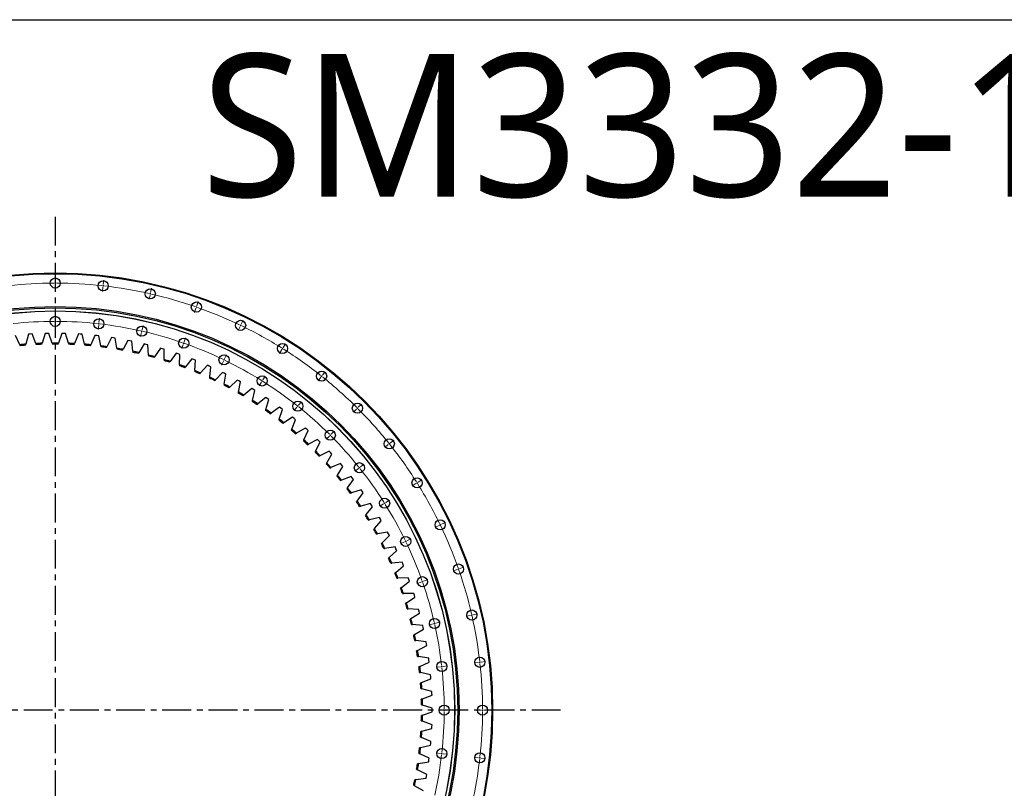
# Model space of a CAD drawing. Header units: millimetres. Extents: x -1618 to 13519, y 35213 to 46774.
# Tile 5 of 12: x 2160 to 5950, y 43813 to 46774. Entities that reach past the tile are written whole.
import ezdxf

# ---------------------------------------------------------------- set-up
doc = ezdxf.new("R2010")
doc.units = ezdxf.units.MM
doc.header["$LTSCALE"] = 50
doc.linetypes.add('CENTER', pattern=[10.16, 6.35, -1.27, 1.27, -1.27])

msp = doc.modelspace()

# ---------------------------------------------------------------- linework, layer by layer
at = {"linetype": 'CENTER', "ltscale": 0.35}
for p, q in [((2296.5, 46015.1), (2296.5, 42213.6)), ((4242.1, 44114.4), (350.9, 44114.4))]:
    msp.add_line(p, q, dxfattribs=at)
at = {"color": 0, "linetype": 'Continuous', "lineweight": 18}
for p, q in [((2296.5, 45764.4), (2296.5, 45781.4)), ((2296.5, 45759.4), (2296.5, 45761.9)), ((2296.5, 45759.4), (2296.5, 45756.9)), ((2481.2, 45754), (2483.1, 45770.9)), ((2296.5, 45754.4), (2296.5, 45737.4)), ((2480.1, 45744), (2478.2, 45727.2)), ((2480.7, 45749), (2480.4, 45746.5)), ((2480.7, 45749), (2480.9, 45751.5)), ((2662.5, 45718.1), (2663.1, 45720.6)), ((2663.6, 45723), (2667.4, 45739.6)), ((2661.4, 45713.2), (2657.6, 45696.7)), ((2662.5, 45718.1), (2662, 45715.7)), ((2841.4, 45671.8), (2847.1, 45687.8)), ((2838.1, 45662.3), (2832.5, 45646.3)), ((2839.8, 45667), (2839, 45664.7)), ((2839.8, 45667), (2840.6, 45669.4)), ((2296.5, 45616.9), (2296.5, 45633.9)), ((2296.5, 45611.9), (2296.5, 45614.4)), ((2296.5, 45611.9), (2296.5, 45609.4)), ((2296.5, 45606.9), (2296.5, 45589.9)), ((2464.7, 45607.4), (2466.6, 45624.3)), ((3012.4, 45601), (3019.8, 45616.3)), ((2463.6, 45597.5), (2461.7, 45580.6)), ((2464.2, 45602.4), (2463.9, 45600)), ((2464.2, 45602.4), (2464.4, 45604.9)), ((2628.6, 45569.4), (2624.8, 45552.9)), ((2629.7, 45574.3), (2629.2, 45571.9)), ((2629.7, 45574.3), (2630.3, 45576.8)), ((2630.8, 45579.2), (2634.6, 45595.8)), ((3008.1, 45591.9), (3000.7, 45576.6)), ((3010.2, 45596.5), (3009.1, 45594.2)), ((3010.2, 45596.5), (3011.3, 45598.7)), ((2791.1, 45527.8), (2791.9, 45530.2)), ((2792.7, 45532.5), (2798.3, 45548.6)), ((2789.4, 45523.1), (2783.8, 45507.1)), ((2791.1, 45527.8), (2790.3, 45525.5)), ((3169, 45503), (3160, 45488.6)), ((3171.7, 45507.2), (3170.4, 45505.1)), ((3171.7, 45507.2), (3173, 45509.3)), ((3174.3, 45511.5), (3183.4, 45525.8)), ((2944.1, 45459.1), (2936.7, 45443.7)), ((2946.2, 45463.6), (2945.1, 45461.3)), ((2946.2, 45463.6), (2947.3, 45465.8)), ((2948.4, 45468.1), (2955.8, 45483.4)), ((3325.2, 45404.4), (3335.8, 45417.7)), ((3090.5, 45378.1), (3081.5, 45363.7)), ((3093.2, 45382.3), (3091.9, 45380.2)), ((3093.2, 45382.3), (3094.5, 45384.4)), ((3095.9, 45386.6), (3104.9, 45401)), ((3319, 45396.6), (3308.4, 45383.3)), ((3322.1, 45400.5), (3320.6, 45398.5)), ((3322.1, 45400.5), (3323.7, 45402.4)), ((3233.3, 45289.1), (3243.9, 45302.4)), ((3227, 45281.2), (3216.4, 45268)), ((3230.2, 45285.2), (3228.6, 45283.2)), ((3230.2, 45285.2), (3231.7, 45287.1)), ((3456.1, 45274), (3444.1, 45262)), ((3459.7, 45277.6), (3457.9, 45275.8)), ((3459.7, 45277.6), (3461.4, 45279.3)), ((3463.2, 45281.1), (3475.2, 45293.1)), ((3358.9, 45176.8), (3370.9, 45188.8)), ((3351.8, 45169.7), (3339.8, 45157.7)), ((3355.4, 45173.3), (3353.6, 45171.5)), ((3355.4, 45173.3), (3357.1, 45175)), ((3586.5, 45143.1), (3599.8, 45153.7)), ((3578.7, 45136.9), (3565.4, 45126.3)), ((3582.6, 45140), (3580.6, 45138.4)), ((3582.6, 45140), (3584.6, 45141.6)), ((3463.4, 45044.9), (3450.1, 45034.3)), ((3467.3, 45048), (3465.3, 45046.5)), ((3467.3, 45048), (3469.2, 45049.6)), ((3471.2, 45051.2), (3484.5, 45061.8)), ((3693.6, 44992.2), (3708, 45001.3)), ((3685.1, 44986.9), (3670.7, 44977.8)), ((3689.3, 44989.6), (3687.2, 44988.2)), ((3689.3, 44989.6), (3691.5, 44990.9)), ((3560.2, 44908.4), (3545.8, 44899.4)), ((3564.5, 44911.1), (3562.3, 44909.7)), ((3564.5, 44911.1), (3566.6, 44912.4)), ((3568.7, 44913.7), (3583.1, 44922.8)), ((3774.1, 44825.9), (3758.8, 44818.6)), ((3778.6, 44828.1), (3776.3, 44827)), ((3778.6, 44828.1), (3780.8, 44829.2)), ((3783.1, 44830.3), (3798.4, 44837.6)), ((3650.2, 44766.3), (3665.5, 44773.6)), ((3641.2, 44761.9), (3625.9, 44754.6)), ((3645.7, 44764.1), (3643.4, 44763)), ((3645.7, 44764.1), (3647.9, 44765.2)), ((3849.2, 44657.7), (3846.8, 44656.8)), ((3849.2, 44657.7), (3851.5, 44658.5)), ((3853.9, 44659.3), (3869.9, 44664.9)), ((3844.5, 44656), (3828.4, 44650.4)), ((3705.2, 44607.3), (3689.2, 44601.7)), ((3710, 44609), (3707.6, 44608.1)), ((3710, 44609), (3712.3, 44609.8)), ((3714.7, 44610.6), (3730.7, 44616.2)), ((3895.4, 44479.3), (3878.8, 44475.5)), ((3900.2, 44480.4), (3897.8, 44479.9)), ((3900.2, 44480.4), (3902.7, 44481)), ((3905.1, 44481.5), (3921.7, 44485.3)), ((3751.6, 44446.5), (3735, 44442.7)), ((3756.4, 44447.6), (3754, 44447)), ((3756.4, 44447.6), (3758.9, 44448.1)), ((3761.3, 44448.7), (3777.9, 44452.5)), ((3779.6, 44281.5), (3762.7, 44279.6)), ((3784.6, 44282), (3782.1, 44281.7)), ((3784.6, 44282), (3787.1, 44282.3)), ((3789.5, 44282.6), (3806.4, 44284.5)), ((3926.2, 44298), (3909.3, 44296.1)), ((3931.1, 44298.5), (3928.7, 44298.3)), ((3931.1, 44298.5), (3933.6, 44298.8)), ((3936.1, 44299.1), (3953, 44301)), ((3789, 44114.4), (3772, 44114.4)), ((3794, 44114.4), (3791.5, 44114.4)), ((3794, 44114.4), (3796.5, 44114.4)), ((3799, 44114.4), (3816, 44114.4)), ((3936.5, 44114.4), (3919.5, 44114.4)), ((3941.5, 44114.4), (3939, 44114.4)), ((3941.5, 44114.4), (3944, 44114.4)), ((3946.5, 44114.4), (3963.5, 44114.4)), ((3779.6, 43947.3), (3762.7, 43949.2)), ((3784.6, 43946.7), (3782.1, 43947)), ((3784.6, 43946.7), (3787.1, 43946.4)), ((3789.5, 43946.1), (3806.4, 43944.2)), ((3926.2, 43930.7), (3909.3, 43932.6)), ((3931.1, 43930.2), (3928.7, 43930.5)), ((3931.1, 43930.2), (3933.6, 43929.9)), ((3936.1, 43929.6), (3953, 43927.7))]:
    msp.add_line(p, q, dxfattribs=at)
at = {"color": 7, "linetype": 'Continuous', "lineweight": 25}
for p, q in [((2159.5, 45521.7), (2143.6, 45557.9)), ((2192.9, 45562.2), (2183.5, 45523.8)), ((2200.2, 45562.8), (2192.9, 45562.2)), ((2207.6, 45563.2), (2200.2, 45562.8)), ((2221.9, 45526.4), (2207.6, 45563.2)), ((2257, 45565.4), (2246, 45527.5)), ((2264.4, 45565.6), (2257, 45565.4)), ((2271.7, 45565.7), (2264.4, 45565.6)), ((2284.4, 45528.3), (2271.7, 45565.7)), ((2321.2, 45565.7), (2308.5, 45528.3)), ((2328.6, 45565.6), (2321.2, 45565.7)), ((2336, 45565.4), (2328.6, 45565.6)), ((2347, 45527.5), (2336, 45565.4)), ((2385.4, 45563.2), (2371.1, 45526.4)), ((2392.8, 45562.8), (2385.4, 45563.2)), ((2400.1, 45562.2), (2392.8, 45562.8)), ((2409.5, 45523.8), (2400.1, 45562.2)), ((2449.4, 45557.9), (2433.5, 45521.7)), ((2456.7, 45557.1), (2449.4, 45557.9)), ((2464.1, 45556.2), (2456.7, 45557.1)), ((2471.7, 45517.5), (2464.1, 45556.2)), ((2513.1, 45549.7), (2495.6, 45514.3)), ((2520.4, 45548.6), (2513.1, 45549.7)), ((2527.7, 45547.4), (2520.4, 45548.6)), ((2533.6, 45508.3), (2527.7, 45547.4)), ((2576.4, 45538.7), (2557.3, 45504.1)), ((2583.6, 45537.3), (2576.4, 45538.7)), ((2590.8, 45535.8), (2583.6, 45537.3)), ((2595, 45496.5), (2590.8, 45535.8)), ((2159.5, 45521.7), (2161.2, 45517.9)), ((2182.5, 45519.7), (2183.5, 45523.8)), ((2221.9, 45526.4), (2223.4, 45522.5)), ((2244.8, 45523.4), (2246, 45527.5)), ((2284.4, 45528.3), (2285.8, 45524.3)), ((2307.2, 45524.3), (2308.5, 45528.3)), ((2347, 45527.5), (2348.2, 45523.4)), ((2369.5, 45522.5), (2371.1, 45526.4)), ((2409.5, 45523.8), (2410.5, 45519.7)), ((2431.7, 45517.9), (2433.5, 45521.7)), ((2471.7, 45517.5), (2472.5, 45513.3)), ((2493.7, 45510.5), (2495.6, 45514.3)), ((2533.6, 45508.3), (2534.2, 45504.2)), ((2555.3, 45500.4), (2557.3, 45504.1)), ((2595, 45496.5), (2595.5, 45492.3)), ((2639.1, 45524.9), (2618.5, 45491.2)), ((2646.3, 45523.2), (2639.1, 45524.9)), ((2653.4, 45521.4), (2646.3, 45523.2)), ((2655.9, 45481.9), (2653.4, 45521.4)), ((2701.2, 45508.4), (2679.1, 45475.6)), ((2708.3, 45506.3), (2701.2, 45508.4)), ((2715.3, 45504.2), (2708.3, 45506.3)), ((2716, 45464.7), (2715.3, 45504.2)), ((2616.3, 45487.6), (2618.5, 45491.2)), ((2655.9, 45481.9), (2656.1, 45477.7)), ((2676.7, 45472.1), (2679.1, 45475.6)), ((2716, 45464.7), (2716.1, 45460.5)), ((2736.4, 45454), (2738.9, 45457.4)), ((2762.4, 45489.1), (2738.9, 45457.4)), ((2769.4, 45486.8), (2762.4, 45489.1)), ((2776.4, 45484.3), (2769.4, 45486.8)), ((2775.3, 45444.8), (2776.4, 45484.3)), ((2822.8, 45467.2), (2797.9, 45436.5)), ((2829.7, 45464.5), (2822.8, 45467.2)), ((2836.5, 45461.8), (2829.7, 45464.5)), ((2833.7, 45422.3), (2836.5, 45461.8)), ((2775.3, 45444.8), (2775.2, 45440.6)), ((2795.3, 45433.2), (2797.9, 45436.5)), ((2833.7, 45422.3), (2833.4, 45418.1)), ((2882.1, 45442.6), (2855.9, 45413)), ((2888.9, 45439.6), (2882.1, 45442.6)), ((2895.6, 45436.6), (2888.9, 45439.6)), ((2891, 45397.3), (2895.6, 45436.6)), ((2853.1, 45409.8), (2855.9, 45413)), ((2891, 45397.3), (2890.5, 45393.1)), ((2909.9, 45384), (2912.8, 45387)), ((2940.3, 45415.4), (2912.8, 45387)), ((2946.9, 45412.1), (2940.3, 45415.4)), ((2953.5, 45408.8), (2946.9, 45412.1)), ((2947.2, 45369.7), (2953.5, 45408.8)), ((2997.2, 45385.6), (2968.5, 45358.5)), ((3003.7, 45382.1), (2997.2, 45385.6)), ((3002.1, 45339.7), (3010.1, 45378.4)), ((3010.1, 45378.4), (3003.7, 45382.1)), ((2947.2, 45369.7), (2946.5, 45365.6)), ((2965.4, 45355.6), (2968.5, 45358.5)), ((3052.8, 45353.4), (3022.9, 45327.5)), ((3059.1, 45349.5), (3052.8, 45353.4)), ((3055.6, 45307.3), (3065.3, 45345.6)), ((3065.3, 45345.6), (3059.1, 45349.5)), ((3002.1, 45339.7), (3001.2, 45335.6)), ((3019.7, 45324.8), (3022.9, 45327.5)), ((3055.6, 45307.3), (3054.6, 45303.2)), ((3106.8, 45318.7), (3075.8, 45294.2)), ((3112.9, 45314.6), (3106.8, 45318.7)), ((3107.6, 45272.6), (3119, 45310.4)), ((3119, 45310.4), (3112.9, 45314.6)), ((3072.5, 45291.6), (3075.8, 45294.2)), ((3107.6, 45272.6), (3106.4, 45268.5)), ((3159.3, 45281.7), (3127.2, 45258.6)), ((3158.1, 45235.6), (3171.1, 45272.9)), ((3165.2, 45277.3), (3159.3, 45281.7)), ((3171.1, 45272.9), (3165.2, 45277.3)), ((3123.8, 45256.1), (3127.2, 45258.6)), ((3158.1, 45235.6), (3156.7, 45231.6)), ((3210.1, 45242.4), (3177, 45220.7)), ((3206.8, 45196.4), (3221.5, 45233)), ((3215.8, 45237.7), (3210.1, 45242.4)), ((3221.5, 45233), (3215.8, 45237.7)), ((3173.5, 45218.4), (3177, 45220.7)), ((3206.8, 45196.4), (3205.2, 45192.4)), ((3259.1, 45200.9), (3225.1, 45180.7)), ((3253.8, 45155), (3270.1, 45191)), ((3264.6, 45196), (3259.1, 45200.9)), ((3270.1, 45191), (3264.6, 45196)), ((3221.5, 45178.5), (3225.1, 45180.7)), ((3253.8, 45155), (3252, 45151.2)), ((3306.2, 45157.2), (3271.4, 45138.6)), ((3311.5, 45152.1), (3306.2, 45157.2)), ((3316.8, 45146.9), (3311.5, 45152.1)), ((3267.7, 45136.6), (3271.4, 45138.6)), ((3298.9, 45111.7), (3316.8, 45146.9)), ((3298.9, 45111.7), (3297, 45107.9)), ((3311.9, 45092.6), (3315.7, 45094.4)), ((3351.4, 45111.5), (3315.7, 45094.4)), ((3342, 45066.3), (3361.4, 45100.8)), ((3356.4, 45106.2), (3351.4, 45111.5)), ((3361.4, 45100.8), (3356.4, 45106.2)), ((3342, 45066.3), (3339.9, 45062.7)), ((3354.2, 45046.7), (3358.1, 45048.4)), ((3394.4, 45063.9), (3358.1, 45048.4)), ((3383.1, 45019.2), (3404, 45052.7)), ((3399.3, 45058.3), (3394.4, 45063.9)), ((3404, 45052.7), (3399.3, 45058.3)), ((3383.1, 45019.2), (3380.9, 45015.6)), ((3394.4, 44999), (3398.4, 45000.5)), ((3435.4, 45014.4), (3398.4, 45000.5)), ((3422.1, 44970.2), (3444.4, 45002.8)), ((3439.9, 45008.6), (3435.4, 45014.4)), ((3444.4, 45002.8), (3439.9, 45008.6)), ((3422.1, 44970.2), (3419.7, 44966.7)), ((3474.1, 44963.1), (3436.5, 44950.9)), ((3478.4, 44957.2), (3474.1, 44963.1)), ((3432.5, 44949.6), (3436.5, 44950.9)), ((3458.8, 44919.6), (3482.6, 44951.1)), ((3482.6, 44951.1), (3478.4, 44957.2)), ((3458.8, 44919.6), (3456.3, 44916.2)), ((3468.3, 44898.6), (3472.4, 44899.7)), ((3510.5, 44910.2), (3472.4, 44899.7)), ((3493.3, 44867.4), (3518.5, 44897.9)), ((3514.5, 44904.1), (3510.5, 44910.2)), ((3518.5, 44897.9), (3514.5, 44904.1)), ((3493.3, 44867.4), (3490.6, 44864.1)), ((3544.5, 44855.7), (3505.9, 44846.9)), ((3548.2, 44849.4), (3544.5, 44855.7)), ((3551.9, 44843), (3548.2, 44849.4)), ((3501.8, 44846), (3505.9, 44846.9)), ((3525.4, 44813.7), (3522.6, 44810.6)), ((3525.4, 44813.7), (3551.9, 44843)), ((3533, 44791.9), (3537.2, 44792.7)), ((3576, 44799.8), (3537.2, 44792.7)), ((3555.2, 44758.7), (3582.9, 44786.8)), ((3579.5, 44793.3), (3576, 44799.8)), ((3582.9, 44786.8), (3579.5, 44793.3)), ((3555.2, 44758.7), (3552.2, 44755.7)), ((3561.8, 44736.6), (3566, 44737.1)), ((3605.1, 44742.6), (3566, 44737.1)), ((3608.3, 44735.9), (3605.1, 44742.6)), ((3611.4, 44729.2), (3608.3, 44735.9)), ((3582.4, 44702.4), (3579.3, 44699.5)), ((3582.4, 44702.4), (3611.4, 44729.2)), ((3588.1, 44680), (3592.3, 44680.4)), ((3631.6, 44684.1), (3592.3, 44680.4)), ((3607.2, 44644.9), (3637.3, 44670.5)), ((3634.5, 44677.3), (3631.6, 44684.1)), ((3637.3, 44670.5), (3634.5, 44677.3)), ((3607.2, 44644.9), (3604, 44642.2)), ((3611.8, 44622.3), (3616, 44622.5)), ((3655.5, 44624.4), (3616, 44622.5)), ((3658.1, 44617.5), (3655.5, 44624.4)), ((3629.4, 44586.4), (3626, 44583.8)), ((3629.4, 44586.4), (3660.6, 44610.6)), ((3660.6, 44610.6), (3658.1, 44617.5)), ((3633, 44563.6), (3637.2, 44563.6)), ((3676.7, 44563.8), (3637.2, 44563.6)), ((3648.9, 44527), (3681.2, 44549.8)), ((3679, 44556.8), (3676.7, 44563.8)), ((3681.2, 44549.8), (3679, 44556.8)), ((3648.9, 44527), (3645.5, 44524.6)), ((3651.6, 44504.1), (3655.8, 44503.9)), ((3695.3, 44502.3), (3655.8, 44503.9)), ((3665.9, 44466.8), (3699.1, 44488.1)), ((3697.2, 44495.2), (3695.3, 44502.3)), ((3699.1, 44488.1), (3697.2, 44495.2)), ((3665.9, 44466.8), (3662.3, 44464.5)), ((3667.5, 44443.7), (3671.7, 44443.4)), ((3711.1, 44440.1), (3671.7, 44443.4)), ((3712.7, 44432.9), (3711.1, 44440.1)), ((3714.3, 44425.7), (3712.7, 44432.9)), ((3680.1, 44405.8), (3676.5, 44403.7)), ((3680.1, 44405.8), (3714.3, 44425.7)), ((3680.7, 44382.8), (3684.9, 44382.2)), ((3724.1, 44377.2), (3684.9, 44382.2)), ((3691.7, 44344.4), (3726.7, 44362.7)), ((3725.4, 44369.9), (3724.1, 44377.2)), ((3726.7, 44362.7), (3725.4, 44369.9)), ((3691.7, 44344.4), (3687.9, 44342.4)), ((3691.2, 44321.3), (3695.4, 44320.6)), ((3734.3, 44313.8), (3695.4, 44320.6)), ((3700.5, 44282.4), (3696.6, 44280.6)), ((3700.5, 44282.4), (3736.3, 44299.2)), ((3735.3, 44306.5), (3734.3, 44313.8)), ((3736.3, 44299.2), (3735.3, 44306.5)), ((3699, 44259.4), (3703.1, 44258.5)), ((3741.7, 44250), (3703.1, 44258.5)), ((3742.4, 44242.7), (3741.7, 44250)), ((3743, 44235.3), (3742.4, 44242.7)), ((3706.5, 44220.2), (3702.6, 44218.5)), ((3706.5, 44220.2), (3743, 44235.3)), ((3704.1, 44197.2), (3708.1, 44196.1)), ((3746.3, 44185.9), (3708.1, 44196.1)), ((3709.8, 44157.7), (3747, 44171.2)), ((3746.7, 44178.6), (3746.3, 44185.9)), ((3747, 44171.2), (3746.7, 44178.6)), ((3709.8, 44157.7), (3705.9, 44156.2)), ((3706.3, 44134.9), (3710.4, 44133.6)), ((3748.1, 44121.7), (3710.4, 44133.6)), ((3710.4, 44095.1), (3706.3, 44093.9)), ((3710.4, 44095.1), (3748.1, 44107)), ((3748.1, 44114.4), (3748.1, 44121.7)), ((3748.1, 44107), (3748.1, 44114.4)), ((3705.9, 44072.5), (3709.8, 44071)), ((3747, 44057.5), (3709.8, 44071)), ((3746.7, 44050.2), (3747, 44057.5)), ((3708.1, 44032.6), (3704.1, 44031.5)), ((3708.1, 44032.6), (3746.3, 44042.8)), ((3746.3, 44042.8), (3746.7, 44050.2)), ((3702.6, 44010.2), (3706.5, 44008.6)), ((3703.1, 43970.2), (3741.7, 43978.7)), ((3743, 43993.4), (3706.5, 44008.6)), ((3741.7, 43978.7), (3742.4, 43986.1)), ((3742.4, 43986.1), (3743, 43993.4)), ((3696.6, 43948.1), (3700.5, 43946.3)), ((3703.1, 43970.2), (3699, 43969.3)), ((3736.3, 43929.5), (3700.5, 43946.3)), ((3695.4, 43908.2), (3691.2, 43907.4)), ((3695.4, 43908.2), (3734.3, 43914.9)), ((3734.3, 43914.9), (3735.3, 43922.2)), ((3735.3, 43922.2), (3736.3, 43929.5)), ((3687.9, 43886.3), (3691.7, 43884.4)), ((3726.7, 43866), (3691.7, 43884.4)), ((3725.4, 43858.8), (3726.7, 43866)), ((3676.5, 43825), (3680.1, 43822.9)), ((3684.9, 43846.5), (3680.7, 43845.9)), ((3684.9, 43846.5), (3724.1, 43851.5)), ((3724.1, 43851.5), (3725.4, 43858.8)), ((3714.3, 43803), (3680.1, 43822.9))]:
    msp.add_line(p, q, dxfattribs=at)
msp.add_lwpolyline([(-1617.6, 46774), (13518.6, 46774), (13518.6, 35212.9), (-1617.6, 35212.9)], close=True)
for centre, radius in [((2296.5, 44114.4), 1684), ((2296.5, 44114.4), 1681), ((2296.5, 45759.4), 19.5), ((2480.7, 45749), 19.5), ((2662.5, 45718.1), 19.5), ((2839.8, 45667), 19.5), ((2296.5, 44114.4), 1554.5), ((2296.5, 44114.4), 1549.5), ((2296.5, 44114.4), 1537.8), ((2296.5, 44114.4), 1537.5), ((2296.5, 45611.9), 19.5), ((2464.2, 45602.4), 19.5), ((3010.2, 45596.5), 19.5), ((2629.7, 45574.3), 19.5), ((2791.1, 45527.8), 19.5), ((3171.7, 45507.2), 19.5), ((2946.2, 45463.6), 19.5), ((3322.1, 45400.5), 19.5), ((3093.2, 45382.3), 19.5), ((3230.2, 45285.2), 19.5), ((3459.7, 45277.6), 19.5), ((3355.4, 45173.3), 19.5), ((3582.6, 45140), 19.5), ((3467.3, 45048), 19.5), ((3689.3, 44989.6), 19.5), ((3564.5, 44911.1), 19.5), ((3778.6, 44828.1), 19.5), ((3645.7, 44764.1), 19.5), ((3849.2, 44657.7), 19.5), ((3710, 44609), 19.5), ((3900.2, 44480.4), 19.5), ((3756.4, 44447.6), 19.5), ((3931.1, 44298.5), 19.5), ((3784.6, 44282), 19.5), ((3794, 44114.4), 19.5), ((3941.5, 44114.4), 19.5), ((3784.6, 43946.7), 19.5), ((3931.1, 43930.2), 19.5)]:
    msp.add_circle(centre, radius, dxfattribs=at)
at = {"color": 0, "linetype": 'Continuous', "lineweight": 18}
for radius, start, end in [(1645, 90.1742, 96.2544), (1645, 90, 90.0871), (1645, 89.9129, 90), (1645, 83.7456, 89.8258), (1645, 83.5714, 83.6585), (1645, 83.4844, 83.5714), (1645, 77.317, 83.3973), (1645, 77.1429, 77.2299), (1645, 77.0558, 77.1429), (1645, 70.8884, 76.9687), (1645, 70.7143, 70.8014), (1645, 70.6272, 70.7143), (1645, 64.4599, 70.5401), (1497.5, 90.1913, 96.2373), (1497.5, 90, 90.0957), (1497.5, 89.9043, 90), (1497.5, 83.7627, 89.8087), (1497.5, 83.5714, 83.6671), (1497.5, 83.4758, 83.5714), (1497.5, 77.3342, 83.3801), (1497.5, 77.1429, 77.2385), (1497.5, 77.0472, 77.1429), (1497.5, 70.9056, 76.9516), (1645, 64.2857, 64.3728), (1645, 64.1986, 64.2857), (1645, 58.0313, 64.1116), (1497.5, 70.7143, 70.8099), (1497.5, 70.6186, 70.7143), (1497.5, 64.477, 70.523), (1645, 57.8571, 57.9442), (1645, 57.7701, 57.8571), (1645, 51.6027, 57.683), (1497.5, 64.2857, 64.3814), (1497.5, 64.1901, 64.2857), (1497.5, 58.0484, 64.0944), (1497.5, 57.8571, 57.9528), (1497.5, 57.7615, 57.8571), (1497.5, 51.6199, 57.6658), (1645, 51.4286, 51.5156), (1645, 51.3415, 51.4286), (1645, 45.1742, 51.2544), (1497.5, 51.4286, 51.5242), (1497.5, 51.3329, 51.4286), (1497.5, 45.1913, 51.2373), (1645, 45, 45.0871), (1645, 44.9129, 45), (1645, 38.7456, 44.8258), (1497.5, 45, 45.0957), (1497.5, 44.9043, 45), (1497.5, 38.7627, 44.8087), (1645, 38.5714, 38.6585), (1645, 38.4844, 38.5714), (1645, 32.317, 38.3973), (1497.5, 38.5714, 38.6671), (1497.5, 38.4758, 38.5714), (1497.5, 32.3342, 38.3801), (1645, 32.1429, 32.2299), (1645, 32.0558, 32.1429), (1645, 25.8884, 31.9687), (1497.5, 32.1429, 32.2385), (1497.5, 32.0472, 32.1429), (1497.5, 25.9056, 31.9516), (1645, 25.7143, 25.8014), (1645, 25.6272, 25.7143), (1645, 19.4599, 25.5401), (1497.5, 25.7143, 25.8099), (1497.5, 25.6186, 25.7143), (1497.5, 19.477, 25.523), (1645, 19.2857, 19.3728), (1645, 19.1986, 19.2857), (1645, 13.0313, 19.1116), (1497.5, 19.2857, 19.3814), (1497.5, 19.1901, 19.2857), (1497.5, 13.0484, 19.0944), (1645, 12.8571, 12.9442), (1645, 12.7701, 12.8571), (1645, 6.6027, 12.683), (1497.5, 12.8571, 12.9528), (1497.5, 12.7615, 12.8571), (1497.5, 6.6199, 12.6658), (1497.5, 6.4286, 6.5242), (1497.5, 6.3329, 6.4286), (1645, 6.4286, 6.5156), (1645, 6.3415, 6.4286), (1645, 0.1742, 6.2544), (1497.5, 0.1913, 6.2373), (1497.5, 353.7627, 359.8087), (1497.5, 0, 0.0957), (1497.5, 359.9043, 0), (1645, 353.7456, 359.8258), (1645, 0, 0.0871), (1645, 359.9129, 0), (1497.5, 347.3342, 353.3801), (1497.5, 353.4758, 353.5714), (1497.5, 353.5714, 353.6671), (1645, 347.317, 353.3973), (1645, 353.4844, 353.5714), (1645, 353.5714, 353.6585)]:
    msp.add_arc((2296.5, 44114.4), radius, start, end, dxfattribs=at)
at = {"color": 7, "linetype": 'Continuous', "lineweight": 25}
for radius, start, end in [(1414, 94.5824, 95.5585), (1410, 94.636, 95.5048), (1414, 92.0472, 93.0233), (1410, 92.1008, 92.9696), (1414, 89.5119, 90.4881), (1410, 89.5656, 90.4344), (1414, 86.9767, 87.9528), (1410, 87.0304, 87.8992), (1414, 84.4415, 85.4176), (1410, 84.4952, 85.364), (1414, 81.9063, 82.8824), (1410, 81.9599, 82.8288), (1414, 79.3711, 80.3472), (1410, 79.4247, 80.2936), (1414, 76.8359, 77.812), (1410, 76.8895, 77.7584), (1414, 74.3007, 75.2768), (1410, 74.3543, 75.2232), (1414, 71.7655, 72.7416), (1410, 71.8191, 72.6879), (1410, 69.2839, 70.1527), (1414, 69.2303, 70.2064), (1410, 66.7487, 67.6175), (1414, 66.695, 67.6712), (1410, 64.2135, 65.0823), (1414, 64.1598, 65.1359), (1410, 61.6783, 62.5471), (1414, 61.6246, 62.6007), (1410, 59.143, 60.0119), (1414, 59.0894, 60.0655), (1410, 56.6078, 57.4767), (1414, 56.5542, 57.5303), (1410, 54.0726, 54.9415), (1414, 54.019, 54.9951), (1410, 51.5374, 52.4063), (1414, 51.4838, 52.4599), (1410, 49.0022, 49.871), (1414, 48.9486, 49.9247), (1410, 46.467, 47.3358), (1414, 46.4134, 47.3895), (1410, 43.9318, 44.8006), (1414, 43.8781, 44.8543), (1410, 41.3966, 42.2654), (1414, 41.3429, 42.319), (1410, 38.8614, 39.7302), (1414, 38.8077, 39.7838), (1410, 36.3261, 37.195), (1414, 36.2725, 37.2486), (1410, 33.7909, 34.6598), (1414, 33.7373, 34.7134), (1410, 31.2557, 32.1246), (1414, 31.2021, 32.1782), (1410, 28.7205, 29.5894), (1414, 28.6669, 29.643), (1410, 26.1853, 27.0541), (1414, 26.1317, 27.1078), (1410, 23.6501, 24.5189), (1414, 23.5965, 24.5726), (1410, 21.1149, 21.9837), (1414, 21.0612, 22.0373), (1410, 18.5797, 19.4485), (1414, 18.526, 19.5021), (1410, 16.0444, 16.9133), (1414, 15.9908, 16.9669), (1410, 13.5092, 14.3781), (1414, 13.4556, 14.4317), (1410, 10.974, 11.8429), (1414, 10.9204, 11.8965), (1410, 8.4388, 9.3077), (1414, 8.3852, 9.3613), (1410, 5.9036, 6.7725), (1414, 5.85, 6.8261), (1410, 3.3684, 4.2372), (1414, 3.3148, 4.2909), (1410, 0.8332, 1.702), (1414, 0.7796, 1.7557), (1410, 358.298, 359.1668), (1414, 358.2443, 359.2204), (1410, 355.7628, 356.6316), (1414, 355.7091, 356.6852), (1410, 353.2275, 354.0964), (1414, 353.1739, 354.15), (1410, 350.6923, 351.5612), (1414, 350.6387, 351.6148), (1410, 348.1571, 349.026), (1414, 348.1035, 349.0796)]:
    msp.add_arc((2296.5, 44114.4), radius, start, end, dxfattribs=at)

# ---------------------------------------------------------------- texts
at = {"insert": (2858, 46642.2), "char_height": 550, "width": 1063.213, "attachment_point": 1}
msp.add_mtext('{\\fYu Gothic Medium|b0|i0|c0|p0;\\C1;SM3332-1-3368AA}', dxfattribs=at)

doc.saveas('drawing.dxf')
